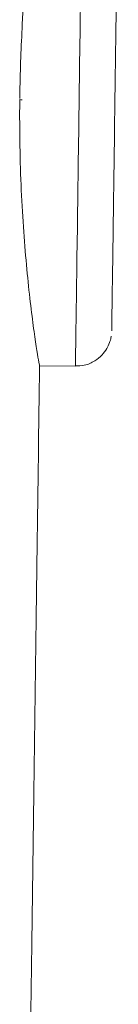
# Model space of a CAD drawing. Header units: millimetres. Extents: x -771 to 771, y -301 to 2485.
# Tile 22 of 256: x -388 to -377, y 58 to 167. Entities that reach past the tile are written whole.
import ezdxf

# ---------------------------------------------------------------- set-up
doc = ezdxf.new("R2010")
doc.units = ezdxf.units.MM
doc.layers.add('ORTHO$2', color=7, linetype='Continuous', true_color=0xffffff)

msp = doc.modelspace()

# ---------------------------------------------------------------- linework, layer by layer
at = {"layer": 'ORTHO$2', "color": 155, "linetype": 'Continuous', "lineweight": 18}
msp.add_line((-386.25, 128.9), (-382.25, 128.85), dxfattribs=at)
at = {"layer": 'ORTHO$2', "color": 155, "linetype": 'Continuous', "lineweight": 13}
msp.add_ellipse((-381.83, 159.85), major_axis=(-0.42, -31), ratio=0.000413, start_param=0, end_param=3.141593, dxfattribs=at)
at = {"layer": 'ORTHO$2', "color": 155, "linetype": 'Continuous', "lineweight": 18}
for centre, major_axis, start_param, end_param in [((-377.83, 159.79), (0.37, 27), 3.141529, 6.283185), ((-388.46, 159.94), (-0.42, -31), 1.530152, 1.565397)]:
    msp.add_ellipse(centre, major_axis=major_axis, ratio=0.000413, start_param=start_param, end_param=end_param, dxfattribs=at)
for points, knots in [([(-385.41, 190.9), (-385.41, 190.9), (-385.39, 190.9), (-385.57, 189.73), (-386.38, 184.68), (-387.42, 176.88), (-388.19, 167.94), (-388.4, 162), (-388.45, 159.42)], [0, 0, 0, 0, 0.000009, 0.210246, 0.420417, 0.632343, 0.845834, 1, 1, 1, 1]), ([(-388.46, 158.57), (-388.47, 157.9), (-388.49, 153.82), (-388.27, 146.41), (-387.54, 137.8), (-386.73, 131.58), (-386.28, 128.91), (-386.24, 128.83), (-386.26, 129.03)], [0, 0, 0, 0, 0.040178, 0.245543, 0.451626, 0.660336, 0.869531, 1, 1, 1, 1]), ([(-382.23, 128.91), (-381.9, 128.88), (-381.15, 128.91), (-380.12, 129.37), (-379.29, 130.04), (-378.75, 130.76), (-378.44, 131.42), (-378.3, 131.9), (-378.26, 132.14), (-378.25, 132.2)], [0, 0, 0, 0, 0.173372, 0.397882, 0.581606, 0.736972, 0.865948, 0.967508, 1, 1, 1, 1]), ([(-387.68, 23.54), (-387.5, 36.99), (-387.11, 65.3), (-386.63, 100.43), (-386.34, 122.11), (-386.25, 128.92)], [0, 0, 0, 0, 0.382833, 0.806027, 1, 1, 1, 1])]:
    msp.add_open_spline(points, degree=3, knots=knots, dxfattribs=at)
msp.add_open_spline([(-388.2, 158.51), (-388.29, 158.53), (-388.37, 158.55), (-388.46, 158.57)], degree=3, dxfattribs=at)

doc.saveas('drawing.dxf')
